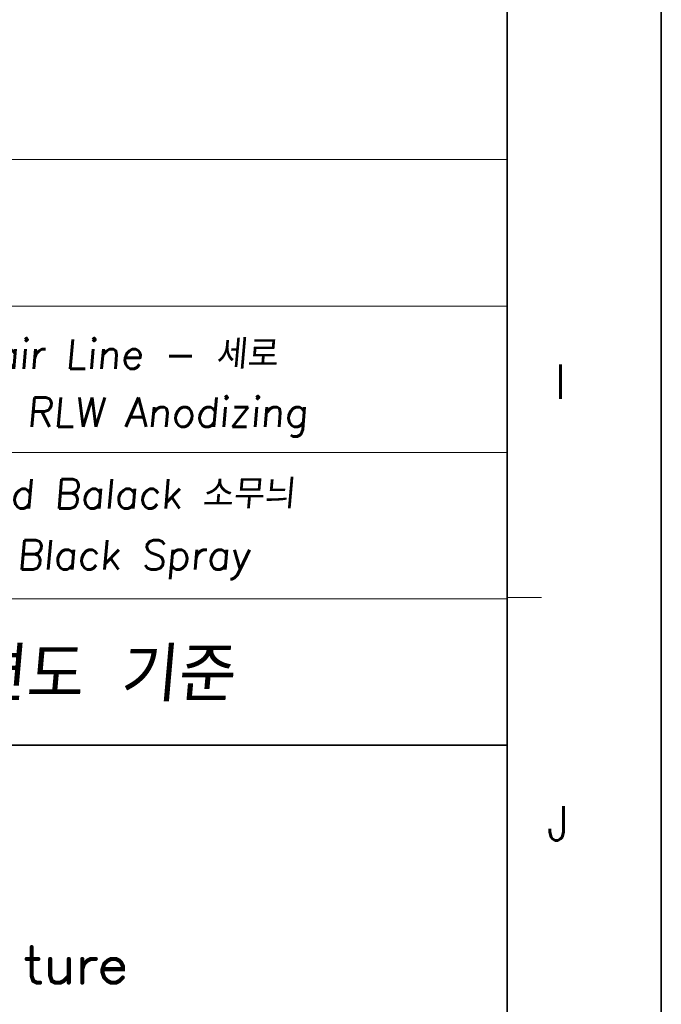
# Model space of a CAD drawing. Header units: millimetres. Extents: x 4497 to 13960, y 12291 to 16372.
# Tile 147 of 217: x 5979 to 6012, y 14624 to 14675. Entities that reach past the tile are written whole.
import ezdxf
from ezdxf.enums import TextEntityAlignment as Align

# ---------------------------------------------------------------- set-up
doc = ezdxf.new("R2010")
doc.units = ezdxf.units.MM
doc.header["$LTSCALE"] = 0.8
doc.layers.get('0').update_dxf_attribs({"linetype": 'CONTINUOUS', "lineweight": 0})
doc.layers.add('2', color=3, linetype='CONTINUOUS', lineweight=0)
doc.styles.add('GHS', font='romans', dxfattribs={"height": 2, "bigfont": 'whgtxt'})
doc.styles.get("Standard").update_dxf_attribs({"font": 'romans.shx', "width": 0.8, "oblique": 5, "bigfont": 'whgtxt.shx'})

# ---------------------------------------------------------------- blocks, each defined once
blk = doc.blocks.new('SMOOTH_0$064516')
at = {"const_width": 0.0323}
blk.add_lwpolyline([(-0.016, 0, 1), (0.016, 0, 1)], format="xyb", close=True, dxfattribs=at)
blk = doc.blocks.new('logo')
at = {"color": 7, "const_width": 0.859}
for points in [[(-3389.85, 5311.97), (-3389.85, 5306.03), (-3389.5, 5304.99), (-3388.8, 5304.64), (-3388.11, 5304.64)], [(-3390.9, 5309.53), (-3388.46, 5309.53)], [(-3386.01, 5309.53), (-3386.01, 5306.03), (-3385.67, 5304.99), (-3384.96, 5304.64), (-3383.92, 5304.64), (-3383.22, 5304.99), (-3382.17, 5306.03)], [(-3382.17, 5309.53), (-3382.17, 5304.64)], [(-3379.38, 5307.43), (-3379.04, 5308.48), (-3378.34, 5309.17), (-3377.64, 5309.53), (-3376.59, 5309.53)], [(-3379.38, 5309.53), (-3379.38, 5304.64)], [(-3375.2, 5307.43), (-3371.01, 5307.43), (-3371.01, 5308.13), (-3371.36, 5308.82), (-3371.71, 5309.17), (-3372.41, 5309.53), (-3373.46, 5309.53), (-3374.15, 5309.17), (-3374.85, 5308.48), (-3375.2, 5307.43), (-3375.2, 5306.74), (-3374.85, 5305.69), (-3374.15, 5304.99), (-3373.46, 5304.64), (-3372.41, 5304.64), (-3371.71, 5304.99), (-3371.01, 5305.69)]]:
    blk.add_lwpolyline(points, dxfattribs=at)
at = {"color": 7, "xscale": 13.31, "yscale": 13.31, "zscale": 13.31}
for p in [(-3389.85, 5311.97), (-3390.9, 5309.53), (-3388.46, 5309.53), (-3386.01, 5309.53), (-3382.17, 5309.53), (-3379.38, 5309.53), (-3377.64, 5309.53), (-3376.59, 5309.53), (-3373.46, 5309.53), (-3372.41, 5309.53), (-3379.38, 5307.43), (-3379.04, 5308.48), (-3378.34, 5309.17), (-3375.2, 5307.43), (-3375.2, 5307.43), (-3374.85, 5308.48), (-3374.15, 5309.17), (-3371.71, 5309.17), (-3371.36, 5308.82), (-3371.01, 5308.13), (-3371.01, 5307.43), (-3389.85, 5306.03), (-3386.01, 5306.03), (-3382.17, 5306.03), (-3375.2, 5306.74), (-3374.85, 5305.69), (-3371.01, 5305.69), (-3389.5, 5304.99), (-3388.8, 5304.64), (-3388.11, 5304.64), (-3385.67, 5304.99), (-3384.96, 5304.64), (-3383.92, 5304.64), (-3383.22, 5304.99), (-3382.17, 5304.64), (-3379.38, 5304.64), (-3374.15, 5304.99), (-3373.46, 5304.64), (-3372.41, 5304.64), (-3371.71, 5304.99)]:
    blk.add_blockref('SMOOTH_0$064516', p, dxfattribs=at)

msp = doc.modelspace()

# ---------------------------------------------------------------- linework, layer by layer
at = {"color": 7, "linetype": 'Continuous', "lineweight": 35}
for p, q in [((6004.037, 14574.683), (6004.037, 14856.468)), ((5928.578, 14637.566), (6004.037, 14637.566))]:
    msp.add_line(p, q, dxfattribs=at)
at = {"color": 7, "linetype": 'Continuous'}
for p, q in [((6004.037, 14645.129), (6005.796, 14645.129)), ((6004.037, 14574.683), (6004.037, 14637.566))]:
    msp.add_line(p, q, dxfattribs=at)
at = {"color": 7, "linetype": 'Continuous', "lineweight": 35}
msp.add_lwpolyline([(5591.933, 14864.075), (5591.933, 14567.075), (6011.933, 14567.075), (6011.933, 14864.075)], close=True, dxfattribs=at)
at = {"layer": '2'}
for p, q in [((5938.854, 14667.566), (6004.037, 14667.566)), ((5938.854, 14660.066), (6004.037, 14660.066)), ((5938.854, 14652.566), (6004.037, 14652.566)), ((5938.854, 14645.066), (6004.037, 14645.066))]:
    msp.add_line(p, q, dxfattribs=at)

# ---------------------------------------------------------------- block references
at = {"color": 3, "linetype": 'Continuous', "xscale": 0.2477402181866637, "yscale": 0.2477402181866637, "zscale": 0.2477402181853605}
msp.add_blockref('logo', (6819.482, 13311.235), dxfattribs=at)

# ---------------------------------------------------------------- texts
at = {"color": 7, "linetype": 'Continuous', "width": 0.933333}
for s, p in [('I', (6006.766, 14656.196)), ('J', (6006.637, 14633.575))]:
    msp.add_text(s, height=1.759, dxfattribs=at).set_placement(p, align=Align.MIDDLE_CENTER)
at = {"layer": '2', "style": 'GHS', "oblique": 5}
for s, height, p in [('Hair Line - 세로', 1.5, (5976.386, 14656.849)), ('Red RLW Anodizing', 1.5, (5974.675, 14653.881)), ('Sand Balack 소무늬', 1.5, (5974.846, 14649.696)), ('Black Spray', 1.5, (5978.92, 14646.573)), ('Table A - 정면도 기준', 2.77095, (5953.066, 14639.808))]:
    msp.add_text(s, height=height, dxfattribs=at).set_placement(p)

doc.saveas('drawing.dxf')
